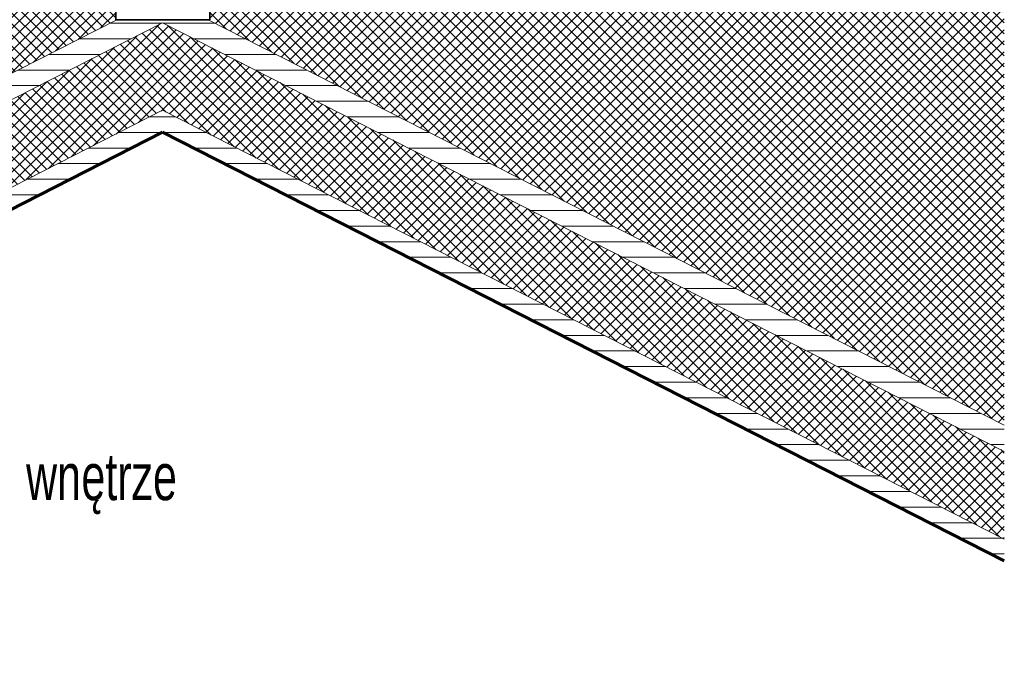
# Model space of a CAD drawing. Header units: centimetres. Extents: x -60196 to -56391, y 260 to 1402.
# Tile 7 of 45: x -59961 to -59898, y 812 to 854. Entities that reach past the tile are written whole.
import ezdxf

# ---------------------------------------------------------------- set-up
doc = ezdxf.new("R2010")
doc.units = ezdxf.units.CM
for name, color, linetype, lineweight in [('A-DETL-MEDM', 7, 'Continuous', 35), ('A-ROOF', 7, 'Continuous', 5), ('A-ROOF-PATT', 7, 'Continuous', 70), ('G-ANNO-TEXT', 7, 'Continuous', 5)]:
    doc.layers.add(name, color=color, linetype=linetype, lineweight=lineweight)
doc.styles.add('Arial Narrow_2', font='ARIALN.TTF', dxfattribs={"width": 0.8, "height": 3})
pattern_1 = [(45, (-59362.55766, 425.543), (-0.3535534, 0.3535534), []), (135, (-59362.55766, 425.543), (-0.3535534, -0.3535534), [])]
pattern_2 = [(0, (-59362.5577, 425.543), (0, 1), [])]

msp = doc.modelspace()

# ---------------------------------------------------------------- hatches: boundary and pattern name
at = {"layer": 'A-ROOF-PATT', "lineweight": 5, "true_color": 0x787878}
h = msp.add_hatch(dxfattribs=at)
h.set_pattern_fill('FP_4', color=8, style=0, pattern_type=2)
h.set_pattern_definition(pattern_1)
h.paths.add_polyline_path([(-60020.492, 820.338), (-59954.883, 853.767), (-59954.952, 853.767), (-59954.952, 882.913), (-60020.492, 849.518), (-60020.492, 827.676)])
h.paths.add_polyline_path([(-59898.067, 827.794), (-59898.067, 856.974), (-59948.934, 882.892), (-59948.934, 853.767), (-59949.043, 853.767), (-59907.523, 832.612)])
h.paths.add_polyline_path([(-59950.934, 854.731), (-59950.934, 883.767), (-59950.651, 883.767), (-59951.963, 884.435), (-59953.275, 883.767), (-59951.024, 883.767), (-59951.024, 854.777)])
at = {"layer": 'A-ROOF-PATT', "lineweight": 5, "true_color": 0x808080}
h = msp.add_hatch(dxfattribs=at)
h.set_pattern_fill('FP_2', color=8, style=0, pattern_type=2)
h.set_pattern_definition(pattern_2)
h.paths.add_polyline_path([(-60020.492, 818.654), (-59951.963, 853.571), (-59898.067, 826.11), (-59898.067, 827.794), (-59949.043, 853.767), (-59950.934, 853.767), (-59950.934, 854.731), (-59951.024, 854.772), (-59951.024, 853.767), (-59954.883, 853.767), (-60020.492, 820.338), (-60020.492, 819.078)])
at = {"layer": 'A-ROOF-PATT', "lineweight": 5, "true_color": 0x787878}
h = msp.add_hatch(dxfattribs=at)
h.set_pattern_fill('FP_4', color=8, style=0, pattern_type=2)
h.set_pattern_definition(pattern_1)
h.paths.add_polyline_path([(-60020.492, 813.043), (-59951.963, 847.96), (-59898.067, 820.498), (-59898.067, 826.11), (-59951.963, 853.571), (-60020.492, 818.654), (-60020.492, 814.454)])
at = {"layer": 'A-ROOF-PATT', "lineweight": 5, "true_color": 0x808080}
h = msp.add_hatch(dxfattribs=at)
h.set_pattern_fill('FP_2', color=8, style=0, pattern_type=2)
h.set_pattern_definition(pattern_2)
h.paths.add_polyline_path([(-60020.492, 811.64), (-59951.963, 846.557), (-59898.067, 819.096), (-59898.067, 820.498), (-59951.963, 847.96), (-60020.492, 813.043), (-60020.492, 811.992)])

# ---------------------------------------------------------------- linework, layer by layer
at = {"layer": 'A-DETL-MEDM'}
for p, q in [((-59954.952, 883.767), (-59954.952, 853.767)), ((-59948.934, 882.776), (-59948.934, 853.767)), ((-59954.952, 853.767), (-59948.934, 853.767))]:
    msp.add_line(p, q, dxfattribs=at)
at = {"layer": 'A-ROOF'}
for p, q in [((-60020.492, 820.338), (-59954.883, 853.767)), ((-59949.043, 853.767), (-59898.067, 827.794)), ((-60020.492, 818.654), (-59951.963, 853.571)), ((-59951.963, 853.571), (-59898.067, 826.11)), ((-60020.492, 813.043), (-59951.963, 847.96)), ((-59951.963, 847.96), (-59898.067, 820.498))]:
    msp.add_line(p, q, dxfattribs=at)
at = {"layer": 'A-ROOF', "lineweight": 70}
for p, q in [((-60020.492, 811.64), (-59951.963, 846.557)), ((-59951.963, 846.557), (-59898.067, 819.096))]:
    msp.add_line(p, q, dxfattribs=at)

# ---------------------------------------------------------------- texts
at = {"layer": 'G-ANNO-TEXT', "color": 1, "true_color": 0xff0000, "char_height": 3, "attachment_point": 1, "style": 'Arial Narrow_2'}
for s, insert, width in [('ętrze', (-59957.158, 825.989), 7.43966), ('wn', (-59960.703, 825.989), 4.29704)]:
    msp.add_mtext(s, dxfattribs=dict(at, insert=insert, width=width))

doc.saveas('drawing.dxf')
